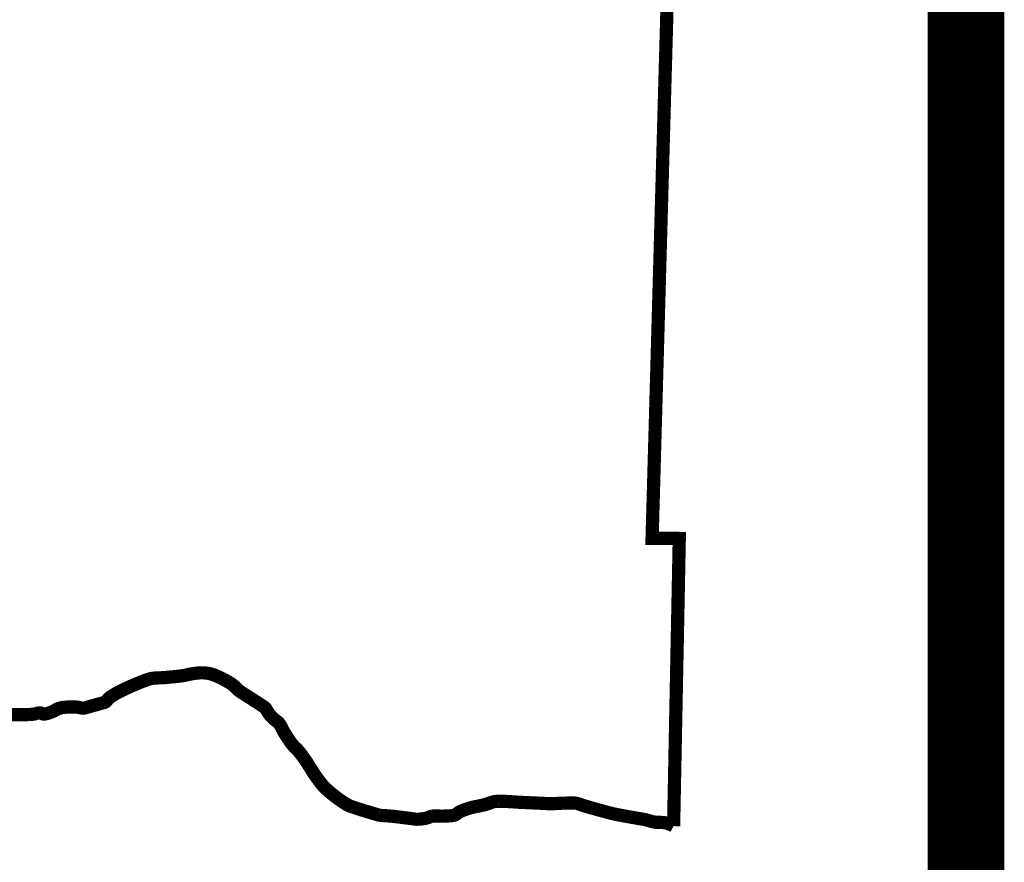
# Model space of a CAD drawing. Extents: x 0 to 11, y -19.5 to -11.
# Tile 6 of 144: x 2.005 to 2.52, y -18.828 to -18.387. Entities that reach past the tile are written whole.
import ezdxf

# ---------------------------------------------------------------- set-up
doc = ezdxf.new("R2010")
doc.units = 0
doc.header["$MEASUREMENT"] = 0
doc.layers.add('BELMONT-BORDER', color=5, linetype='CONTINUOUS')
doc.layers.add('BORDER', color=7, linetype='CONTINUOUS')

msp = doc.modelspace()

# ---------------------------------------------------------------- linework, layer by layer
at = {"layer": 'BELMONT-BORDER', "color": 7, "const_width": 0.00691}
msp.add_lwpolyline([(1.43089, -17.56667), (2.3663, -17.57547), (2.36886, -17.8428), (2.35884, -17.84293), (2.33592, -18.65818), (2.35013, -18.65825), (2.34716, -18.80864)], dxfattribs=at)
msp.add_lwpolyline([(2.00053, -18.75055, -0.028804), (2.00331, -18.75035, -0.008123), (2.00585, -18.75036, 0.009336), (2.00838, -18.75037, 0.009851), (2.0097, -18.75033, 0.005039), (2.01227, -18.75016, 0.063836), (2.01397, -18.74982, -0.062086), (2.01571, -18.74945, -0.155581), (2.01707, -18.74977, 0.162501), (2.01838, -18.75005, 0.039146), (2.01943, -18.74985, 0.019266), (2.0215, -18.7492, 0.051338), (2.02418, -18.74793, -0.063951), (2.02635, -18.74696, -0.050097), (2.0286, -18.74653, -0.023551), (2.03346, -18.74631, -0.064423), (2.03749, -18.74684, 0.133949), (2.03948, -18.74683, 0.000137), (2.04035, -18.74659, 0.000035), (2.04378, -18.74563, 0.000059), (2.04874, -18.74424, 0.000313), (2.04967, -18.74398, 0.1759), (2.05102, -18.74301, -0.099608), (2.05307, -18.741, -0.007684), (2.05575, -18.73933, -0.016767), (2.05702, -18.73862, -0.005872), (2.05963, -18.73731, -0.006046), (2.06219, -18.73611, -0.006159), (2.06402, -18.7353, -0.002978), (2.06785, -18.73369, -0.018533), (2.0728, -18.73185, -0.044957), (2.07492, -18.73136, -0.029655), (2.07766, -18.73115, 0.017705), (2.08225, -18.73089, 0.002412), (2.08698, -18.73044, 0.004295), (2.08963, -18.73015, 0.030338), (2.09225, -18.72968, -0.01961), (2.09628, -18.72887, -0.034839), (2.10039, -18.72849, -0.044435), (2.10361, -18.72871, -0.052647), (2.10707, -18.72964, -0.032742), (2.11229, -18.73205, -0.006896), (2.11494, -18.73354, -0.018536), (2.1159, -18.73415, -0.055063), (2.1186, -18.73647, 0.060634), (2.12109, -18.73856, 0.004094), (2.12323, -18.73993, -0.002517), (2.12673, -18.74215, -0.002667), (2.1314, -18.74519, -0.007271), (2.13309, -18.74634, -0.122024), (2.13457, -18.74804, 0.067961), (2.13687, -18.75133, 0.058401), (2.13965, -18.75372, -0.093443), (2.14129, -18.75533, -0.044105), (2.14243, -18.75732, 0.03269), (2.1439, -18.76005, 0.008987), (2.1466, -18.76419, 0.020323), (2.1479, -18.76594, 0.038931), (2.14959, -18.76774, -0.039161), (2.15128, -18.76953, -0.012183), (2.15347, -18.77239, -0.011703), (2.1556, -18.77548, -0.009097), (2.15717, -18.77797, 0.007942), (2.15897, -18.78083, 0.011581), (2.16056, -18.78314, 0.008333), (2.16289, -18.78627, 0.040823), (2.16526, -18.78888, 0.022202), (2.17019, -18.79309, 0.028135), (2.17585, -18.79701, 0.055127), (2.17904, -18.79851, 0.005018), (2.18209, -18.79952, 0.003509), (2.18649, -18.80089, 0.002576), (2.19249, -18.80268, 0.021431), (2.19323, -18.80286, 0.042111), (2.1956, -18.80314, -0.02204), (2.20015, -18.80348, -0.000345), (2.20454, -18.804, -0.000454), (2.20788, -18.80441, -0.003055), (2.21005, -18.80469, 0.003074), (2.21222, -18.80497, 0.046227), (2.21374, -18.80502, 0.021537), (2.21697, -18.80467, 0.074331), (2.2195, -18.8039, -0.091163), (2.22159, -18.80333, -0.038585), (2.22367, -18.80332, 0.024519), (2.22693, -18.8034, 0.01373), (2.23087, -18.80319, 0.038329), (2.23227, -18.80297, 0.119853), (2.23407, -18.80205, -0.086595), (2.23644, -18.80063, -0.010577), (2.23963, -18.79949, -0.018129), (2.24152, -18.79893, -0.016431), (2.24432, -18.79831, 0.013009), (2.24786, -18.79756, 0.035361), (2.25139, -18.79643, -0.055809), (2.25366, -18.79581, -0.036436), (2.25582, -18.79564, -0.017567), (2.26031, -18.79575, -0.003901), (2.26462, -18.79605, 0.007515), (2.26687, -18.79618, 0.000808), (2.27132, -18.79638, -0.000521), (2.27578, -18.79658, -0.001751), (2.27928, -18.79675, 0.003697), (2.28279, -18.79692, 0.029137), (2.28469, -18.79689, -0.011245), (2.28962, -18.79663, -0.010117), (2.29532, -18.79658, -0.053041), (2.29641, -18.79671, -0.035791), (2.29795, -18.79717, 0.021189), (2.30052, -18.79803, 0.000995), (2.30546, -18.79945, 0.001659), (2.30843, -18.80028, 0.003277), (2.31407, -18.80181, 0.009095), (2.31611, -18.8023, 0.009058), (2.31821, -18.80273, 0.002443), (2.32601, -18.80415, 0.002868), (2.32873, -18.80462, -0.002647), (2.33144, -18.80508, -0.033092), (2.33407, -18.80572, 0.027125), (2.33727, -18.80655, 0.05683), (2.33896, -18.80669, -0.030831), (2.34207, -18.80679, -0.063579), (2.3441, -18.80725, -0.039453), (2.34716, -18.80864)], format="xyb", dxfattribs=at)
at = {"layer": 'BORDER', "color": 7, "const_width": 0.04}
msp.add_lwpolyline([(2.49999, -11.5), (2.49999, -19)], dxfattribs=at)

doc.saveas('drawing.dxf')
